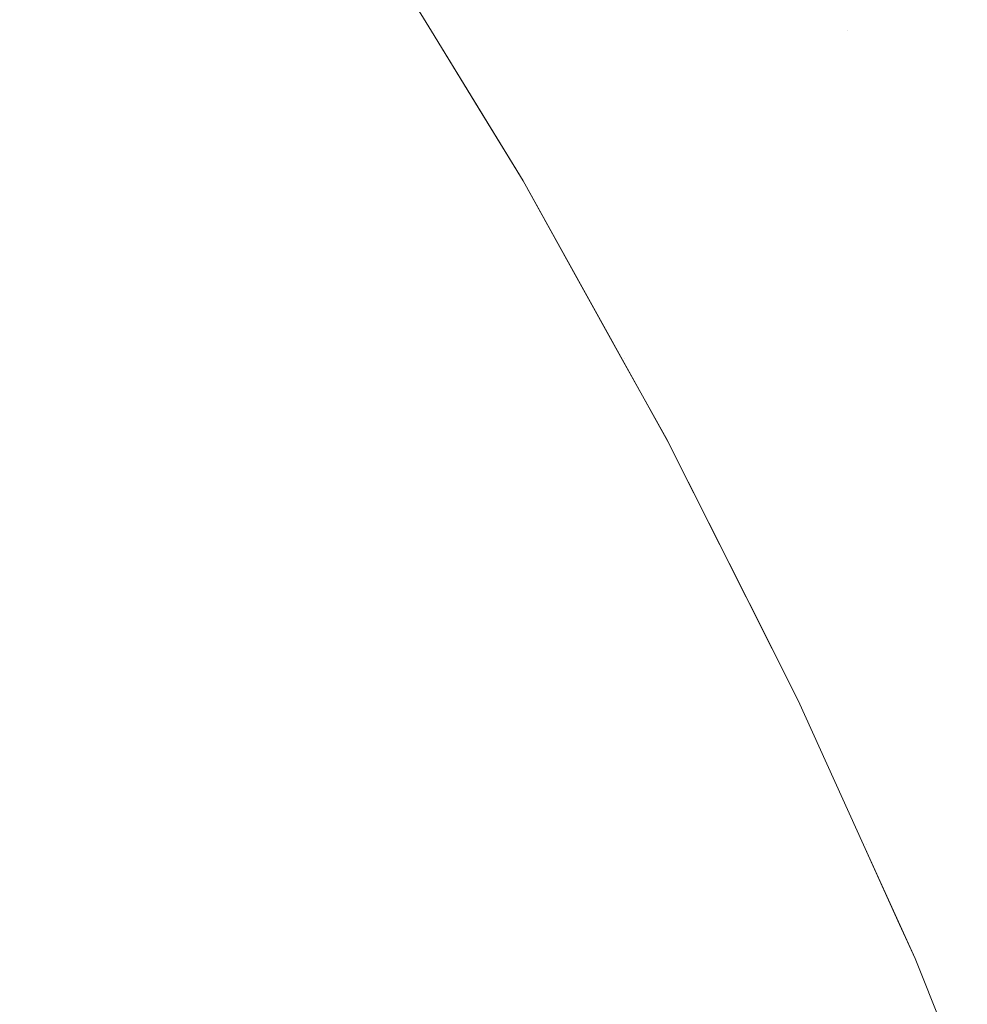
# Model space of a CAD drawing. Header units: centimetres. Extents: x -35.1 to 36.2, y 3.4 to 5.2.
# Tile 178 of 256: x -11.1588 to -11.1472, y 5.1301 to 5.1421. Entities that reach past the tile are written whole.
import ezdxf

# ---------------------------------------------------------------- set-up
doc = ezdxf.new("R2010")
doc.units = ezdxf.units.CM
doc.header["$LTSCALE"] = 2.54
doc.layers.add('Lucido design-1', color=7, linetype='Continuous')

# ---------------------------------------------------------------- blocks, each defined once
blk = doc.blocks.new('Gruppo-4-1')
at = {"color": 7, "linetype": 'Continuous', "lineweight": 9}
for points, invisible_edges in [([(-11.15461, 5.143372, -1872.715514), (-11.155019, 5.144032, -1872.713794), (-11.153741, 5.142016, -1872.713809)], 11), ([(-11.155019, 5.144032, -1872.713794), (-11.154965, 5.144032, -1872.712074), (-11.153687, 5.142016, -1872.712104), (-11.153741, 5.142016, -1872.713809)], 15), ([(-11.153598, 5.142016, -1872.7104), (-11.153687, 5.142016, -1872.712104), (-11.154965, 5.144032, -1872.712074), (-11.154875, 5.144032, -1872.710355)], 15), ([(-11.154875, 5.144032, -1872.710355), (-11.154749, 5.144032, -1872.708639), (-11.153474, 5.142016, -1872.708698), (-11.153598, 5.142016, -1872.7104)], 15), ([(-11.153314, 5.142016, -1872.706999), (-11.153474, 5.142016, -1872.708698), (-11.154749, 5.144032, -1872.708639), (-11.154588, 5.144032, -1872.706925)], 15), ([(-11.154588, 5.144032, -1872.706925), (-11.154391, 5.144032, -1872.705214), (-11.153118, 5.142016, -1872.705303), (-11.153314, 5.142016, -1872.706999)], 15), ([(-11.152888, 5.142016, -1872.703611), (-11.153118, 5.142016, -1872.705303), (-11.154391, 5.144032, -1872.705214), (-11.154158, 5.144032, -1872.703506)], 15), ([(-11.154158, 5.144032, -1872.703506), (-11.15389, 5.144032, -1872.701804), (-11.152622, 5.142016, -1872.701923), (-11.152888, 5.142016, -1872.703611)], 15), ([(-11.152322, 5.142016, -1872.700239), (-11.152622, 5.142016, -1872.701923), (-11.15389, 5.144032, -1872.701804), (-11.153587, 5.144032, -1872.700106)], 15), ([(-11.153587, 5.144032, -1872.700106), (-11.153249, 5.144032, -1872.698413), (-11.151987, 5.142016, -1872.698562), (-11.152322, 5.142016, -1872.700239)], 15), ([(-11.151618, 5.142016, -1872.69689), (-11.151987, 5.142016, -1872.698562), (-11.153249, 5.144032, -1872.698413), (-11.152877, 5.144032, -1872.696727)], 15), ([(-11.152877, 5.144032, -1872.696727), (-11.15247, 5.144032, -1872.695048), (-11.151214, 5.142016, -1872.695225), (-11.151618, 5.142016, -1872.69689)], 15), ([(-11.150777, 5.142016, -1872.693568), (-11.151214, 5.142016, -1872.695225), (-11.15247, 5.144032, -1872.695048), (-11.152029, 5.144032, -1872.693376)], 15), ([(-11.152029, 5.144032, -1872.693376), (-11.151554, 5.144032, -1872.691712), (-11.150306, 5.142016, -1872.691918), (-11.150777, 5.142016, -1872.693568)], 15), ([(-11.149802, 5.142016, -1872.690277), (-11.150306, 5.142016, -1872.691918), (-11.151554, 5.144032, -1872.691712), (-11.151046, 5.144032, -1872.690056)], 15), ([(-11.151046, 5.144032, -1872.690056), (-11.150504, 5.144032, -1872.688409), (-11.149266, 5.142016, -1872.688645), (-11.149802, 5.142016, -1872.690277)], 15), ([(-11.148697, 5.142016, -1872.687022), (-11.149266, 5.142016, -1872.688645), (-11.150504, 5.144032, -1872.688409), (-11.149324, 5.144032, -1872.685145)], 15), ([(-11.149324, 5.144032, -1872.685145), (-11.148095, 5.142016, -1872.685409), (-11.148697, 5.142016, -1872.687022)], 11), ([(-11.148095, 5.142016, -1872.685409), (-11.149324, 5.144032, -1872.685145), (-11.148016, 5.144032, -1872.681924), (-11.146799, 5.142016, -1872.682215)], 15), ([(-11.146799, 5.142016, -1872.682215), (-11.148016, 5.144032, -1872.681924), (-11.146584, 5.144032, -1872.678749), (-11.145379, 5.142016, -1872.679068)], 15), ([(-11.153775, 5.142006, -1872.915514), (-11.15461, 5.143372, -1872.915514), (-11.15461, 5.143372, -1872.715514), (-11.153775, 5.142006, -1872.715514)], 10), ([(-11.153741, 5.142016, -1872.713809), (-11.153775, 5.142006, -1872.715514), (-11.15461, 5.143372, -1872.715514)], 9), ([(-11.15461, 5.143372, -1872.915514), (-11.153775, 5.142006, -1872.915514), (-11.153818, 5.141995, -1872.918638), (-11.154447, 5.143002, -1872.918638)], 14), ([(-11.157246, 5.142011, -1872.93713), (-11.15788, 5.142996, -1872.93713), (-11.157132, 5.143269, -1872.934101), (-11.156494, 5.142277, -1872.934101)], 15), ([(-11.158108, 5.141706, -1872.940129), (-11.158736, 5.142684, -1872.940129), (-11.15788, 5.142996, -1872.93713), (-11.157246, 5.142011, -1872.93713)], 15), ([(-11.154624, 5.14294, -1872.921758), (-11.153996, 5.141934, -1872.921758), (-11.154292, 5.141832, -1872.924868), (-11.154918, 5.142835, -1872.924868)], 15), ([(-11.154447, 5.143002, -1872.918638), (-11.153818, 5.141995, -1872.918638), (-11.153996, 5.141934, -1872.921758), (-11.154624, 5.14294, -1872.921758)], 15), ([(-11.154918, 5.142835, -1872.924868), (-11.154292, 5.141832, -1872.924868), (-11.154704, 5.14169, -1872.927965), (-11.155329, 5.14269, -1872.927965)], 15), ([(-11.159077, 5.141363, -1872.943094), (-11.1597, 5.142333, -1872.943094), (-11.158736, 5.142684, -1872.940129), (-11.158108, 5.141706, -1872.940129)], 15), ([(-11.155329, 5.14269, -1872.927965), (-11.154704, 5.14169, -1872.927965), (-11.155233, 5.141509, -1872.931044), (-11.155855, 5.142504, -1872.931044)], 15), ([(36.079692, 5.142474, -1872.224883), (-34.952766, 5.142474, -1872.224883), (-34.952766, 5.13848, -1872.223126), (36.079692, 5.13848, -1872.223126)], 5), ([(-11.155855, 5.142504, -1872.931044), (-11.155233, 5.141509, -1872.931044), (-11.155876, 5.141287, -1872.934101), (-11.156494, 5.142277, -1872.934101)], 15), ([(-11.156494, 5.142277, -1872.934101), (-11.155876, 5.141287, -1872.934101), (-11.156632, 5.141027, -1872.93713), (-11.157246, 5.142011, -1872.93713)], 15), ([(-11.157246, 5.142011, -1872.93713), (-11.156632, 5.141027, -1872.93713), (-11.157498, 5.140729, -1872.940129), (-11.158108, 5.141706, -1872.940129)], 15), ([(-11.153387, 5.140931, -1872.921758), (-11.153996, 5.141934, -1872.921758), (-11.153818, 5.141995, -1872.918638), (-11.153208, 5.14099, -1872.918638)], 15), ([(-11.153208, 5.14099, -1872.918638), (-11.153818, 5.141995, -1872.918638), (-11.153775, 5.142006, -1872.915514), (-11.153161, 5.141003, -1872.915514)], 11), ([(-11.152658, 5.14018, -1872.715514), (-11.153775, 5.142006, -1872.715514), (-11.153741, 5.142016, -1872.713809)], 10), ([(-11.153161, 5.141003, -1872.915514), (-11.153775, 5.142006, -1872.915514), (-11.153775, 5.142006, -1872.715514), (-11.152658, 5.14018, -1872.715514)], 10), ([(-11.153741, 5.142016, -1872.713809), (-11.15254, 5.140007, -1872.713823), (-11.152658, 5.14018, -1872.715514)], 11), ([(-11.153741, 5.142016, -1872.713809), (-11.153687, 5.142016, -1872.712104), (-11.152487, 5.140007, -1872.712132), (-11.15254, 5.140007, -1872.713823)], 15), ([(-11.152399, 5.140007, -1872.710442), (-11.152487, 5.140007, -1872.712132), (-11.153687, 5.142016, -1872.712104), (-11.153598, 5.142016, -1872.7104)], 15), ([(-11.153598, 5.142016, -1872.7104), (-11.153474, 5.142016, -1872.708698), (-11.152275, 5.140007, -1872.708754), (-11.152399, 5.140007, -1872.710442)], 15), ([(-11.152117, 5.140007, -1872.707069), (-11.152275, 5.140007, -1872.708754), (-11.153474, 5.142016, -1872.708698), (-11.153314, 5.142016, -1872.706999)], 15), ([(-11.153314, 5.142016, -1872.706999), (-11.153118, 5.142016, -1872.705303), (-11.151923, 5.140007, -1872.705387), (-11.152117, 5.140007, -1872.707069)], 15), ([(-11.151694, 5.140007, -1872.703708), (-11.151923, 5.140007, -1872.705387), (-11.153118, 5.142016, -1872.705303), (-11.152888, 5.142016, -1872.703611)], 15), ([(-11.152888, 5.142016, -1872.703611), (-11.152622, 5.142016, -1872.701923), (-11.151431, 5.140007, -1872.702034), (-11.151694, 5.140007, -1872.703708)], 15), ([(-11.151133, 5.140007, -1872.700365), (-11.151431, 5.140007, -1872.702034), (-11.152622, 5.142016, -1872.701923), (-11.152322, 5.142016, -1872.700239)], 15), ([(-11.152322, 5.142016, -1872.700239), (-11.151987, 5.142016, -1872.698562), (-11.150801, 5.140007, -1872.698701), (-11.151133, 5.140007, -1872.700365)], 15), ([(-11.150435, 5.140007, -1872.697043), (-11.150801, 5.140007, -1872.698701), (-11.151987, 5.142016, -1872.698562), (-11.151618, 5.142016, -1872.69689)], 15), ([(-11.151618, 5.142016, -1872.69689), (-11.151214, 5.142016, -1872.695225), (-11.150034, 5.140007, -1872.695392), (-11.150435, 5.140007, -1872.697043)], 15), ([(-11.149601, 5.140007, -1872.693748), (-11.150034, 5.140007, -1872.695392), (-11.151214, 5.142016, -1872.695225), (-11.150777, 5.142016, -1872.693568)], 15), ([(-11.150777, 5.142016, -1872.693568), (-11.150306, 5.142016, -1872.691918), (-11.149134, 5.140007, -1872.692112), (-11.149601, 5.140007, -1872.693748)], 15), ([(-11.148634, 5.140007, -1872.690484), (-11.149134, 5.140007, -1872.692112), (-11.150306, 5.142016, -1872.691918), (-11.149802, 5.142016, -1872.690277)], 15), ([(-11.149802, 5.142016, -1872.690277), (-11.149266, 5.142016, -1872.688645), (-11.148102, 5.140007, -1872.688866), (-11.148634, 5.140007, -1872.690484)], 15), ([(-11.147537, 5.140007, -1872.687256), (-11.148102, 5.140007, -1872.688866), (-11.149266, 5.142016, -1872.688645), (-11.148697, 5.142016, -1872.687022)], 15), ([(-11.148697, 5.142016, -1872.687022), (-11.148095, 5.142016, -1872.685409), (-11.146941, 5.140007, -1872.685657), (-11.147537, 5.140007, -1872.687256)], 15), ([(-11.146314, 5.140007, -1872.684067), (-11.146941, 5.140007, -1872.685657), (-11.148095, 5.142016, -1872.685409), (-11.146799, 5.142016, -1872.682215)], 15), ([(-11.153684, 5.140831, -1872.924868), (-11.154292, 5.141832, -1872.924868), (-11.153996, 5.141934, -1872.921758), (-11.153387, 5.140931, -1872.921758)], 15), ([(-11.154099, 5.140693, -1872.927965), (-11.154704, 5.14169, -1872.927965), (-11.154292, 5.141832, -1872.924868), (-11.153684, 5.140831, -1872.924868)], 15), ([(-11.158108, 5.141706, -1872.940129), (-11.157498, 5.140729, -1872.940129), (-11.158472, 5.140394, -1872.943094), (-11.159077, 5.141363, -1872.943094)], 15), ([(-11.154631, 5.140515, -1872.931044), (-11.155233, 5.141509, -1872.931044), (-11.154704, 5.14169, -1872.927965), (-11.154099, 5.140693, -1872.927965)], 15), ([(-11.155277, 5.140299, -1872.934101), (-11.155876, 5.141287, -1872.934101), (-11.155233, 5.141509, -1872.931044), (-11.154631, 5.140515, -1872.931044)], 15), ([(-11.159077, 5.141363, -1872.943094), (-11.158472, 5.140394, -1872.943094), (-11.159551, 5.140023, -1872.946019), (-11.16015, 5.140983, -1872.946019)], 15), ([(-11.156036, 5.140046, -1872.93713), (-11.156632, 5.141027, -1872.93713), (-11.155876, 5.141287, -1872.934101), (-11.155277, 5.140299, -1872.934101)], 15), ([(-11.156907, 5.139755, -1872.940129), (-11.157498, 5.140729, -1872.940129), (-11.156632, 5.141027, -1872.93713), (-11.156036, 5.140046, -1872.93713)], 15), ([(-11.153161, 5.141003, -1872.915514), (-11.152658, 5.14018, -1872.915514), (-11.152618, 5.139988, -1872.918638), (-11.153208, 5.14099, -1872.918638)], 14), ([(-11.152658, 5.14018, -1872.715514), (-11.152658, 5.14018, -1872.915514), (-11.153161, 5.141003, -1872.915514)], 9), ([(-11.153387, 5.140931, -1872.921758), (-11.152797, 5.13993, -1872.921758), (-11.153096, 5.139833, -1872.924868), (-11.153684, 5.140831, -1872.924868)], 15), ([(-11.153208, 5.14099, -1872.918638), (-11.152618, 5.139988, -1872.918638), (-11.152797, 5.13993, -1872.921758), (-11.153387, 5.140931, -1872.921758)], 15), ([(-11.153684, 5.140831, -1872.924868), (-11.153096, 5.139833, -1872.924868), (-11.153513, 5.139698, -1872.927965), (-11.154099, 5.140693, -1872.927965)], 15), ([(-11.157885, 5.139428, -1872.943094), (-11.158472, 5.140394, -1872.943094), (-11.157498, 5.140729, -1872.940129), (-11.156907, 5.139755, -1872.940129)], 15), ([(-11.154099, 5.140693, -1872.927965), (-11.153513, 5.139698, -1872.927965), (-11.154047, 5.139524, -1872.931044), (-11.154631, 5.140515, -1872.931044)], 15), ([(-11.154631, 5.140515, -1872.931044), (-11.154047, 5.139524, -1872.931044), (-11.154696, 5.139314, -1872.934101), (-11.155277, 5.140299, -1872.934101)], 15), ([(-11.15897, 5.139066, -1872.946019), (-11.159551, 5.140023, -1872.946019), (-11.158472, 5.140394, -1872.943094), (-11.157885, 5.139428, -1872.943094)], 15), ([(-11.155277, 5.140299, -1872.934101), (-11.154696, 5.139314, -1872.934101), (-11.155459, 5.139066, -1872.93713), (-11.156036, 5.140046, -1872.93713)], 15), ([(-11.152658, 5.14018, -1872.715514), (-11.150897, 5.137013, -1872.915514), (-11.151447, 5.138001, -1872.915514)], 9), ([(-11.152658, 5.14018, -1872.715514), (-11.150891, 5.137001, -1872.715514), (-11.150891, 5.137001, -1872.915514), (-11.150897, 5.137013, -1872.915514)], 10), ([(-11.151447, 5.138001, -1872.915514), (-11.152001, 5.138998, -1872.915514), (-11.152658, 5.14018, -1872.915514), (-11.152658, 5.14018, -1872.715514)], 12), ([(-11.151415, 5.138008, -1872.713836), (-11.150891, 5.137001, -1872.715514), (-11.152658, 5.14018, -1872.715514), (-11.15254, 5.140007, -1872.713823)], 13), ([(-11.152046, 5.138988, -1872.918638), (-11.152618, 5.139988, -1872.918638), (-11.152658, 5.14018, -1872.915514), (-11.152001, 5.138998, -1872.915514)], 11), ([(-11.156036, 5.140046, -1872.93713), (-11.155459, 5.139066, -1872.93713), (-11.156334, 5.138783, -1872.940129), (-11.156907, 5.139755, -1872.940129)], 15), ([(-11.152527, 5.138836, -1872.924868), (-11.153096, 5.139833, -1872.924868), (-11.152797, 5.13993, -1872.921758), (-11.152226, 5.138931, -1872.921758)], 15), ([(-11.152226, 5.138931, -1872.921758), (-11.152797, 5.13993, -1872.921758), (-11.152618, 5.139988, -1872.918638), (-11.152046, 5.138988, -1872.918638)], 15), ([(-11.15254, 5.140007, -1872.713823), (-11.152487, 5.140007, -1872.712132), (-11.151362, 5.138008, -1872.712158), (-11.151415, 5.138008, -1872.713836)], 15), ([(-11.151275, 5.138008, -1872.710482), (-11.151362, 5.138008, -1872.712158), (-11.152487, 5.140007, -1872.712132), (-11.152399, 5.140007, -1872.710442)], 15), ([(-11.152399, 5.140007, -1872.710442), (-11.152275, 5.140007, -1872.708754), (-11.151152, 5.138008, -1872.708807), (-11.151275, 5.138008, -1872.710482)], 15), ([(-11.150995, 5.138008, -1872.707135), (-11.151152, 5.138008, -1872.708807), (-11.152275, 5.140007, -1872.708754), (-11.152117, 5.140007, -1872.707069)], 15), ([(-11.152117, 5.140007, -1872.707069), (-11.151923, 5.140007, -1872.705387), (-11.150802, 5.138008, -1872.705466), (-11.150995, 5.138008, -1872.707135)], 15), ([(-11.150575, 5.138008, -1872.7038), (-11.150802, 5.138008, -1872.705466), (-11.151923, 5.140007, -1872.705387), (-11.151694, 5.140007, -1872.703708)], 15), ([(-11.151694, 5.140007, -1872.703708), (-11.151431, 5.140007, -1872.702034), (-11.150314, 5.138008, -1872.702139), (-11.150575, 5.138008, -1872.7038)], 15), ([(-11.150019, 5.138008, -1872.700483), (-11.150314, 5.138008, -1872.702139), (-11.151431, 5.140007, -1872.702034), (-11.151133, 5.140007, -1872.700365)], 15), ([(-11.151133, 5.140007, -1872.700365), (-11.150801, 5.140007, -1872.698701), (-11.149689, 5.138008, -1872.698832), (-11.150019, 5.138008, -1872.700483)], 15), ([(-11.149326, 5.138008, -1872.697187), (-11.149689, 5.138008, -1872.698832), (-11.150801, 5.140007, -1872.698701), (-11.150435, 5.140007, -1872.697043)], 15), ([(-11.150435, 5.140007, -1872.697043), (-11.150034, 5.140007, -1872.695392), (-11.148929, 5.138008, -1872.695549), (-11.149326, 5.138008, -1872.697187)], 15), ([(-11.148498, 5.138008, -1872.693918), (-11.148929, 5.138008, -1872.695549), (-11.150034, 5.140007, -1872.695392), (-11.149601, 5.140007, -1872.693748)], 15), ([(-11.149601, 5.140007, -1872.693748), (-11.149134, 5.140007, -1872.692112), (-11.148035, 5.138008, -1872.692294), (-11.148498, 5.138008, -1872.693918)], 15), ([(-11.147539, 5.138008, -1872.690679), (-11.148035, 5.138008, -1872.692294), (-11.149134, 5.140007, -1872.692112), (-11.148634, 5.140007, -1872.690484)], 15), ([(-11.148634, 5.140007, -1872.690484), (-11.148102, 5.140007, -1872.688866), (-11.147011, 5.138008, -1872.689073), (-11.147539, 5.138008, -1872.690679)], 15), ([(-11.146451, 5.138008, -1872.687476), (-11.147011, 5.138008, -1872.689073), (-11.148102, 5.140007, -1872.688866), (-11.147537, 5.140007, -1872.687256)], 15), ([(-11.147537, 5.140007, -1872.687256), (-11.146941, 5.140007, -1872.685657), (-11.145859, 5.138008, -1872.685889), (-11.146451, 5.138008, -1872.687476)], 15), ([(-11.152945, 5.138705, -1872.927965), (-11.153513, 5.139698, -1872.927965), (-11.153096, 5.139833, -1872.924868), (-11.152527, 5.138836, -1872.924868)], 15), ([(-11.156907, 5.139755, -1872.940129), (-11.156334, 5.138783, -1872.940129), (-11.157318, 5.138464, -1872.943094), (-11.157885, 5.139428, -1872.943094)], 15), ([(-11.153482, 5.138536, -1872.931044), (-11.154047, 5.139524, -1872.931044), (-11.153513, 5.139698, -1872.927965), (-11.152945, 5.138705, -1872.927965)], 15), ([(-11.154134, 5.138331, -1872.934101), (-11.154696, 5.139314, -1872.934101), (-11.154047, 5.139524, -1872.931044), (-11.153482, 5.138536, -1872.931044)], 15), ([(-11.157885, 5.139428, -1872.943094), (-11.157318, 5.138464, -1872.943094), (-11.158407, 5.13811, -1872.946019), (-11.15897, 5.139066, -1872.946019)], 15), ([(-11.154901, 5.138089, -1872.93713), (-11.155459, 5.139066, -1872.93713), (-11.154696, 5.139314, -1872.934101), (-11.154134, 5.138331, -1872.934101)], 15), ([(-11.15897, 5.139066, -1872.946019), (-11.158407, 5.13811, -1872.946019), (-11.159601, 5.137724, -1872.948903), (-11.160158, 5.138669, -1872.948903)], 15), ([(-11.15578, 5.137813, -1872.940129), (-11.156334, 5.138783, -1872.940129), (-11.155459, 5.139066, -1872.93713), (-11.154901, 5.138089, -1872.93713)], 15), ([(-11.152046, 5.138988, -1872.918638), (-11.151493, 5.13799, -1872.918638), (-11.151674, 5.137935, -1872.921758), (-11.152226, 5.138931, -1872.921758)], 15), ([(-11.152001, 5.138998, -1872.915514), (-11.151447, 5.138001, -1872.915514), (-11.151493, 5.13799, -1872.918638), (-11.152046, 5.138988, -1872.918638)], 14), ([(-11.152527, 5.138836, -1872.924868), (-11.151975, 5.137843, -1872.924868), (-11.152396, 5.137714, -1872.927965), (-11.152945, 5.138705, -1872.927965)], 15), ([(-11.152226, 5.138931, -1872.921758), (-11.151674, 5.137935, -1872.921758), (-11.151975, 5.137843, -1872.924868), (-11.152527, 5.138836, -1872.924868)], 15), ([(-11.156768, 5.137502, -1872.943094), (-11.157318, 5.138464, -1872.943094), (-11.156334, 5.138783, -1872.940129), (-11.15578, 5.137813, -1872.940129)], 15), ([(-11.152945, 5.138705, -1872.927965), (-11.152396, 5.137714, -1872.927965), (-11.152935, 5.13755, -1872.931044), (-11.153482, 5.138536, -1872.931044)], 15), ([(36.079692, 5.13848, -1872.223126), (-34.952766, 5.13848, -1872.223126), (-34.952766, 5.134414, -1872.221545), (36.079692, 5.134414, -1872.221545)], 5), ([(-11.153482, 5.138536, -1872.931044), (-11.152935, 5.13755, -1872.931044), (-11.15359, 5.13735, -1872.934101), (-11.154134, 5.138331, -1872.934101)], 15), ([(-11.157863, 5.137157, -1872.946019), (-11.158407, 5.13811, -1872.946019), (-11.157318, 5.138464, -1872.943094), (-11.156768, 5.137502, -1872.943094)], 15), ([(-11.154134, 5.138331, -1872.934101), (-11.15359, 5.13735, -1872.934101), (-11.154361, 5.137115, -1872.93713), (-11.154901, 5.138089, -1872.93713)], 15), ([(-11.159061, 5.13678, -1872.948903), (-11.159601, 5.137724, -1872.948903), (-11.158407, 5.13811, -1872.946019), (-11.157863, 5.137157, -1872.946019)], 15), ([(-11.154901, 5.138089, -1872.93713), (-11.154361, 5.137115, -1872.93713), (-11.155243, 5.136846, -1872.940129), (-11.15578, 5.137813, -1872.940129)], 15), ([(-11.150958, 5.136995, -1872.918638), (-11.151493, 5.13799, -1872.918638), (-11.151447, 5.138001, -1872.915514), (-11.150897, 5.137013, -1872.915514)], 11), ([(-11.151415, 5.138008, -1872.713836), (-11.151362, 5.138008, -1872.712158), (-11.15031, 5.136021, -1872.712183), (-11.150363, 5.136021, -1872.713848)], 15), ([(-11.150363, 5.136021, -1872.713848), (-11.150891, 5.137001, -1872.715514), (-11.151415, 5.138008, -1872.713836)], 11), ([(-11.150223, 5.136021, -1872.710518), (-11.15031, 5.136021, -1872.712183), (-11.151362, 5.138008, -1872.712158), (-11.151275, 5.138008, -1872.710482)], 15), ([(-11.151275, 5.138008, -1872.710482), (-11.151152, 5.138008, -1872.708807), (-11.150102, 5.136021, -1872.708856), (-11.150223, 5.136021, -1872.710518)], 15), ([(-11.149945, 5.136021, -1872.707196), (-11.150102, 5.136021, -1872.708856), (-11.151152, 5.138008, -1872.708807), (-11.150995, 5.138008, -1872.707135)], 15), ([(-11.150995, 5.138008, -1872.707135), (-11.150802, 5.138008, -1872.705466), (-11.149755, 5.136021, -1872.705539), (-11.149945, 5.136021, -1872.707196)], 15), ([(-11.149529, 5.136021, -1872.703886), (-11.149755, 5.136021, -1872.705539), (-11.150802, 5.138008, -1872.705466), (-11.150575, 5.138008, -1872.7038)], 15), ([(-11.150575, 5.138008, -1872.7038), (-11.150314, 5.138008, -1872.702139), (-11.14927, 5.136021, -1872.702237), (-11.149529, 5.136021, -1872.703886)], 15), ([(-11.148977, 5.136021, -1872.700593), (-11.14927, 5.136021, -1872.702237), (-11.150314, 5.138008, -1872.702139), (-11.150019, 5.138008, -1872.700483)], 15), ([(-11.150019, 5.138008, -1872.700483), (-11.149689, 5.138008, -1872.698832), (-11.148649, 5.136021, -1872.698954), (-11.148977, 5.136021, -1872.700593)], 15), ([(-11.148289, 5.136021, -1872.697321), (-11.148649, 5.136021, -1872.698954), (-11.149689, 5.138008, -1872.698832), (-11.149326, 5.138008, -1872.697187)], 15), ([(-11.149326, 5.138008, -1872.697187), (-11.148929, 5.138008, -1872.695549), (-11.147894, 5.136021, -1872.695695), (-11.148289, 5.136021, -1872.697321)], 15), ([(-11.147467, 5.136021, -1872.694076), (-11.147894, 5.136021, -1872.695695), (-11.148929, 5.138008, -1872.695549), (-11.148498, 5.138008, -1872.693918)], 15), ([(-11.148498, 5.138008, -1872.693918), (-11.148035, 5.138008, -1872.692294), (-11.147008, 5.136021, -1872.692464), (-11.147467, 5.136021, -1872.694076)], 15), ([(-11.146515, 5.136021, -1872.690861), (-11.147008, 5.136021, -1872.692464), (-11.148035, 5.138008, -1872.692294), (-11.147539, 5.138008, -1872.690679)], 15), ([(-11.147539, 5.138008, -1872.690679), (-11.147011, 5.138008, -1872.689073), (-11.145991, 5.136021, -1872.689266), (-11.146515, 5.136021, -1872.690861)], 15), ([(-11.151443, 5.136852, -1872.924868), (-11.151975, 5.137843, -1872.924868), (-11.151674, 5.137935, -1872.921758), (-11.15114, 5.136941, -1872.921758)], 15), ([(-11.15114, 5.136941, -1872.921758), (-11.151674, 5.137935, -1872.921758), (-11.151493, 5.13799, -1872.918638), (-11.150958, 5.136995, -1872.918638)], 15), ([(-11.15578, 5.137813, -1872.940129), (-11.155243, 5.136846, -1872.940129), (-11.156236, 5.136543, -1872.943094), (-11.156768, 5.137502, -1872.943094)], 15), ([(-11.151865, 5.136727, -1872.927965), (-11.152396, 5.137714, -1872.927965), (-11.151975, 5.137843, -1872.924868), (-11.151443, 5.136852, -1872.924868)], 15), ([(-11.152406, 5.136567, -1872.931044), (-11.152935, 5.13755, -1872.931044), (-11.152396, 5.137714, -1872.927965), (-11.151865, 5.136727, -1872.927965)], 15), ([(-11.153065, 5.136372, -1872.934101), (-11.15359, 5.13735, -1872.934101), (-11.152935, 5.13755, -1872.931044), (-11.152406, 5.136567, -1872.931044)], 15), ([(-11.156768, 5.137502, -1872.943094), (-11.156236, 5.136543, -1872.943094), (-11.157336, 5.136207, -1872.946019), (-11.157863, 5.137157, -1872.946019)], 15), ([(-11.153838, 5.136143, -1872.93713), (-11.154361, 5.137115, -1872.93713), (-11.15359, 5.13735, -1872.934101), (-11.153065, 5.136372, -1872.934101)], 15), ([(-11.157863, 5.137157, -1872.946019), (-11.157336, 5.136207, -1872.946019), (-11.15854, 5.135839, -1872.948903), (-11.159061, 5.13678, -1872.948903)], 15), ([(-11.154724, 5.135881, -1872.940129), (-11.155243, 5.136846, -1872.940129), (-11.154361, 5.137115, -1872.93713), (-11.153838, 5.136143, -1872.93713)], 15), ([(-11.15114, 5.136941, -1872.921758), (-11.150624, 5.135951, -1872.921758), (-11.150928, 5.135864, -1872.924868), (-11.151443, 5.136852, -1872.924868)], 15), ([(-11.150958, 5.136995, -1872.918638), (-11.150441, 5.136004, -1872.918638), (-11.150624, 5.135951, -1872.921758), (-11.15114, 5.136941, -1872.921758)], 15), ([(-11.150897, 5.137013, -1872.915514), (-11.150891, 5.137001, -1872.915514), (-11.150441, 5.136004, -1872.918638), (-11.150958, 5.136995, -1872.918638)], 14), ([(-11.149896, 5.135024, -1872.915514), (-11.150891, 5.137001, -1872.915514), (-11.150891, 5.137001, -1872.715514), (-11.149299, 5.133838, -1872.715514)], 10), ([(-11.149381, 5.134046, -1872.713859), (-11.149299, 5.133838, -1872.715514), (-11.150891, 5.137001, -1872.715514), (-11.150363, 5.136021, -1872.713848)], 13), ([(-11.149942, 5.135015, -1872.918638), (-11.150441, 5.136004, -1872.918638), (-11.150891, 5.137001, -1872.915514), (-11.149896, 5.135024, -1872.915514)], 11), ([(-11.155721, 5.135586, -1872.943094), (-11.156236, 5.136543, -1872.943094), (-11.155243, 5.136846, -1872.940129), (-11.154724, 5.135881, -1872.940129)], 15), ([(-11.151443, 5.136852, -1872.924868), (-11.150928, 5.135864, -1872.924868), (-11.151352, 5.135742, -1872.927965), (-11.151865, 5.136727, -1872.927965)], 15), ([(-11.159061, 5.13678, -1872.948903), (-11.15854, 5.135839, -1872.948903), (-11.159845, 5.135441, -1872.95174), (-11.160361, 5.136371, -1872.95174)], 15), ([(-11.151865, 5.136727, -1872.927965), (-11.151352, 5.135742, -1872.927965), (-11.151895, 5.135587, -1872.931044), (-11.152406, 5.136567, -1872.931044)], 15), ([(-11.152406, 5.136567, -1872.931044), (-11.151895, 5.135587, -1872.931044), (-11.152556, 5.135397, -1872.934101), (-11.153065, 5.136372, -1872.934101)], 15), ([(-11.156826, 5.135259, -1872.946019), (-11.157336, 5.136207, -1872.946019), (-11.156236, 5.136543, -1872.943094), (-11.155721, 5.135586, -1872.943094)], 15), ([(-11.153065, 5.136372, -1872.934101), (-11.152556, 5.135397, -1872.934101), (-11.153333, 5.135174, -1872.93713), (-11.153838, 5.136143, -1872.93713)], 15), ([(-11.158035, 5.134901, -1872.948903), (-11.15854, 5.135839, -1872.948903), (-11.157336, 5.136207, -1872.946019), (-11.156826, 5.135259, -1872.946019)], 15), ([(-11.153838, 5.136143, -1872.93713), (-11.153333, 5.135174, -1872.93713), (-11.154223, 5.134919, -1872.940129), (-11.154724, 5.135881, -1872.940129)], 15), ([(-11.15043, 5.134879, -1872.924868), (-11.150928, 5.135864, -1872.924868), (-11.150624, 5.135951, -1872.921758), (-11.150125, 5.134964, -1872.921758)], 15), ([(-11.150125, 5.134964, -1872.921758), (-11.150624, 5.135951, -1872.921758), (-11.150441, 5.136004, -1872.918638), (-11.149942, 5.135015, -1872.918638)], 15), ([(-11.150363, 5.136021, -1872.713848), (-11.15031, 5.136021, -1872.712183), (-11.14933, 5.134046, -1872.712206), (-11.149381, 5.134046, -1872.713859)], 15), ([(-11.149243, 5.134046, -1872.710553), (-11.14933, 5.134046, -1872.712206), (-11.15031, 5.136021, -1872.712183), (-11.150223, 5.136021, -1872.710518)], 15), ([(-11.150223, 5.136021, -1872.710518), (-11.150102, 5.136021, -1872.708856), (-11.149122, 5.134046, -1872.708902), (-11.149243, 5.134046, -1872.710553)], 15), ([(-11.148967, 5.134046, -1872.707253), (-11.149122, 5.134046, -1872.708902), (-11.150102, 5.136021, -1872.708856), (-11.149945, 5.136021, -1872.707196)], 15), ([(-11.149945, 5.136021, -1872.707196), (-11.149755, 5.136021, -1872.705539), (-11.148778, 5.134046, -1872.705608), (-11.148967, 5.134046, -1872.707253)], 15), ([(-11.148554, 5.134046, -1872.703966), (-11.148778, 5.134046, -1872.705608), (-11.149755, 5.136021, -1872.705539), (-11.149529, 5.136021, -1872.703886)], 15), ([(-11.149529, 5.136021, -1872.703886), (-11.14927, 5.136021, -1872.702237), (-11.148296, 5.134046, -1872.702328), (-11.148554, 5.134046, -1872.703966)], 15), ([(-11.148005, 5.134046, -1872.700695), (-11.148296, 5.134046, -1872.702328), (-11.14927, 5.136021, -1872.702237), (-11.148977, 5.136021, -1872.700593)], 15), ([(-11.148977, 5.136021, -1872.700593), (-11.148649, 5.136021, -1872.698954), (-11.14768, 5.134046, -1872.699068), (-11.148005, 5.134046, -1872.700695)], 15), ([(-11.147322, 5.134046, -1872.697446), (-11.14768, 5.134046, -1872.699068), (-11.148649, 5.136021, -1872.698954), (-11.148289, 5.136021, -1872.697321)], 15), ([(-11.148289, 5.136021, -1872.697321), (-11.147894, 5.136021, -1872.695695), (-11.14693, 5.134046, -1872.695831), (-11.147322, 5.134046, -1872.697446)], 15), ([(-11.146506, 5.134046, -1872.694223), (-11.14693, 5.134046, -1872.695831), (-11.147894, 5.136021, -1872.695695), (-11.147467, 5.136021, -1872.694076)], 15), ([(-11.147467, 5.136021, -1872.694076), (-11.147008, 5.136021, -1872.692464), (-11.146049, 5.134046, -1872.692623), (-11.146506, 5.134046, -1872.694223)], 15), ([(-11.159346, 5.134514, -1872.95174), (-11.159845, 5.135441, -1872.95174), (-11.15854, 5.135839, -1872.948903), (-11.158035, 5.134901, -1872.948903)], 15), ([(-11.154724, 5.135881, -1872.940129), (-11.154223, 5.134919, -1872.940129), (-11.155224, 5.134632, -1872.943094), (-11.155721, 5.135586, -1872.943094)], 15), ([(-11.150856, 5.134761, -1872.927965), (-11.151352, 5.135742, -1872.927965), (-11.150928, 5.135864, -1872.924868), (-11.15043, 5.134879, -1872.924868)], 15), ([(-11.151402, 5.13461, -1872.931044), (-11.151895, 5.135587, -1872.931044), (-11.151352, 5.135742, -1872.927965), (-11.150856, 5.134761, -1872.927965)], 15), ([(-11.155721, 5.135586, -1872.943094), (-11.155224, 5.134632, -1872.943094), (-11.156333, 5.134314, -1872.946019), (-11.156826, 5.135259, -1872.946019)], 15), ([(-11.152066, 5.134425, -1872.934101), (-11.152556, 5.135397, -1872.934101), (-11.151895, 5.135587, -1872.931044), (-11.151402, 5.13461, -1872.931044)], 15), ([(-11.152845, 5.134209, -1872.93713), (-11.153333, 5.135174, -1872.93713), (-11.152556, 5.135397, -1872.934101), (-11.152066, 5.134425, -1872.934101)], 15), ([(-11.156826, 5.135259, -1872.946019), (-11.156333, 5.134314, -1872.946019), (-11.157548, 5.133966, -1872.948903), (-11.158035, 5.134901, -1872.948903)], 15), ([(-11.153739, 5.133961, -1872.940129), (-11.154223, 5.134919, -1872.940129), (-11.153333, 5.135174, -1872.93713), (-11.152845, 5.134209, -1872.93713)], 15), ([(-11.149942, 5.135015, -1872.918638), (-11.14946, 5.13403, -1872.918638), (-11.149644, 5.13398, -1872.921758), (-11.150125, 5.134964, -1872.921758)], 15), ([(-11.149896, 5.135024, -1872.915514), (-11.149403, 5.134044, -1872.915514), (-11.14946, 5.13403, -1872.918638), (-11.149942, 5.135015, -1872.918638)], 14), ([(-11.149299, 5.133838, -1872.715514), (-11.149299, 5.133838, -1872.915514), (-11.149403, 5.134044, -1872.915514), (-11.149896, 5.135024, -1872.915514)], 9), ([(-11.158035, 5.134901, -1872.948903), (-11.157548, 5.133966, -1872.948903), (-11.158864, 5.133589, -1872.95174), (-11.159346, 5.134514, -1872.95174)], 15), ([(-11.154744, 5.133682, -1872.943094), (-11.155224, 5.134632, -1872.943094), (-11.154223, 5.134919, -1872.940129), (-11.153739, 5.133961, -1872.940129)], 15), ([(-11.15043, 5.134879, -1872.924868), (-11.149951, 5.133898, -1872.924868), (-11.150378, 5.133783, -1872.927965), (-11.150856, 5.134761, -1872.927965)], 15), ([(-11.150125, 5.134964, -1872.921758), (-11.149644, 5.13398, -1872.921758), (-11.149951, 5.133898, -1872.924868), (-11.15043, 5.134879, -1872.924868)], 15), ([(-11.150856, 5.134761, -1872.927965), (-11.150378, 5.133783, -1872.927965), (-11.150926, 5.133636, -1872.931044), (-11.151402, 5.13461, -1872.931044)], 15), ([(-11.155858, 5.133372, -1872.946019), (-11.156333, 5.134314, -1872.946019), (-11.155224, 5.134632, -1872.943094), (-11.154744, 5.133682, -1872.943094)], 15), ([(-11.151402, 5.13461, -1872.931044), (-11.150926, 5.133636, -1872.931044), (-11.151592, 5.133457, -1872.934101), (-11.152066, 5.134425, -1872.934101)], 15), ([(36.079692, 5.134414, -1872.221545), (-34.952766, 5.134414, -1872.221545), (-34.952766, 5.130283, -1872.220142), (36.079692, 5.130283, -1872.220142)], 5), ([(-11.152066, 5.134425, -1872.934101), (-11.151592, 5.133457, -1872.934101), (-11.152375, 5.133246, -1872.93713), (-11.152845, 5.134209, -1872.93713)], 15), ([(-11.157077, 5.133034, -1872.948903), (-11.157548, 5.133966, -1872.948903), (-11.156333, 5.134314, -1872.946019), (-11.155858, 5.133372, -1872.946019)], 15), ([(-11.152845, 5.134209, -1872.93713), (-11.152375, 5.133246, -1872.93713), (-11.153272, 5.133005, -1872.940129), (-11.153739, 5.133961, -1872.940129)], 15), ([(-11.149181, 5.133, -1872.921758), (-11.149644, 5.13398, -1872.921758), (-11.14946, 5.13403, -1872.918638), (-11.148996, 5.133048, -1872.918638)], 15), ([(-11.148996, 5.133048, -1872.918638), (-11.14946, 5.13403, -1872.918638), (-11.149403, 5.134044, -1872.915514), (-11.149299, 5.133838, -1872.915514)], 11), ([(-11.149381, 5.134046, -1872.713859), (-11.14933, 5.134046, -1872.712206), (-11.148418, 5.132086, -1872.712227), (-11.148469, 5.132086, -1872.71387)], 15), ([(-11.149299, 5.133838, -1872.715514), (-11.149381, 5.134046, -1872.713859), (-11.148469, 5.132086, -1872.71387)], 11), ([(-11.148332, 5.132086, -1872.710585), (-11.148418, 5.132086, -1872.712227), (-11.14933, 5.134046, -1872.712206), (-11.149243, 5.134046, -1872.710553)], 15), ([(-11.149243, 5.134046, -1872.710553), (-11.149122, 5.134046, -1872.708902), (-11.148212, 5.132086, -1872.708944), (-11.148332, 5.132086, -1872.710585)], 15), ([(-11.148057, 5.132086, -1872.707307), (-11.148212, 5.132086, -1872.708944), (-11.149122, 5.134046, -1872.708902), (-11.148967, 5.134046, -1872.707253)], 15), ([(-11.148967, 5.134046, -1872.707253), (-11.148778, 5.134046, -1872.705608), (-11.147869, 5.132086, -1872.705672), (-11.148057, 5.132086, -1872.707307)], 15), ([(-11.147647, 5.132086, -1872.70404), (-11.147869, 5.132086, -1872.705672), (-11.148778, 5.134046, -1872.705608), (-11.148554, 5.134046, -1872.703966)], 15), ([(-11.148554, 5.134046, -1872.703966), (-11.148296, 5.134046, -1872.702328), (-11.147391, 5.132086, -1872.702413), (-11.147647, 5.132086, -1872.70404)], 15), ([(-11.147102, 5.132086, -1872.700791), (-11.147391, 5.132086, -1872.702413), (-11.148296, 5.134046, -1872.702328), (-11.148005, 5.134046, -1872.700695)], 15), ([(-11.148005, 5.134046, -1872.700695), (-11.14768, 5.134046, -1872.699068), (-11.146779, 5.132086, -1872.699174), (-11.147102, 5.132086, -1872.700791)], 15), ([(-11.146423, 5.132086, -1872.697563), (-11.146779, 5.132086, -1872.699174), (-11.14768, 5.134046, -1872.699068), (-11.147322, 5.134046, -1872.697446)], 15), ([(-11.147322, 5.134046, -1872.697446), (-11.14693, 5.134046, -1872.695831), (-11.146034, 5.132086, -1872.695958), (-11.146423, 5.132086, -1872.697563)], 15), ([(-11.158398, 5.132667, -1872.95174), (-11.158864, 5.133589, -1872.95174), (-11.157548, 5.133966, -1872.948903), (-11.157077, 5.133034, -1872.948903)], 15), ([(-11.153739, 5.133961, -1872.940129), (-11.153272, 5.133005, -1872.940129), (-11.154281, 5.132734, -1872.943094), (-11.154744, 5.133682, -1872.943094)], 15), ([(-11.149488, 5.13292, -1872.924868), (-11.149951, 5.133898, -1872.924868), (-11.149644, 5.13398, -1872.921758), (-11.149181, 5.133, -1872.921758)], 15), ([(-11.149917, 5.132809, -1872.927965), (-11.150378, 5.133783, -1872.927965), (-11.149951, 5.133898, -1872.924868), (-11.149488, 5.13292, -1872.924868)], 15), ([(-11.148063, 5.131108, -1872.915514), (-11.149299, 5.133838, -1872.715514), (-11.148502, 5.132079, -1872.715514)], 9), ([(-11.148063, 5.131108, -1872.915514), (-11.148502, 5.132079, -1872.915514), (-11.149299, 5.133838, -1872.915514), (-11.149299, 5.133838, -1872.715514)], 12), ([(-11.148469, 5.132086, -1872.71387), (-11.148502, 5.132079, -1872.715514), (-11.149299, 5.133838, -1872.715514)], 9), ([(-11.149299, 5.133838, -1872.915514), (-11.148502, 5.132079, -1872.915514), (-11.148548, 5.13207, -1872.918638), (-11.148996, 5.133048, -1872.918638)], 14), ([(-11.154744, 5.133682, -1872.943094), (-11.154281, 5.132734, -1872.943094), (-11.155399, 5.132434, -1872.946019), (-11.155858, 5.133372, -1872.946019)], 15), ([(-11.150467, 5.132666, -1872.931044), (-11.150926, 5.133636, -1872.931044), (-11.150378, 5.133783, -1872.927965), (-11.149917, 5.132809, -1872.927965)], 15), ([(-11.159818, 5.132273, -1872.954529), (-11.160278, 5.133183, -1872.954529), (-11.158864, 5.133589, -1872.95174), (-11.158398, 5.132667, -1872.95174)], 15), ([(-11.151136, 5.132492, -1872.934101), (-11.151592, 5.133457, -1872.934101), (-11.150926, 5.133636, -1872.931044), (-11.150467, 5.132666, -1872.931044)], 15), ([(-11.151921, 5.132288, -1872.93713), (-11.152375, 5.133246, -1872.93713), (-11.151592, 5.133457, -1872.934101), (-11.151136, 5.132492, -1872.934101)], 15), ([(-11.155858, 5.133372, -1872.946019), (-11.155399, 5.132434, -1872.946019), (-11.156623, 5.132105, -1872.948903), (-11.157077, 5.133034, -1872.948903)], 15), ([(-11.152822, 5.132053, -1872.940129), (-11.153272, 5.133005, -1872.940129), (-11.152375, 5.133246, -1872.93713), (-11.151921, 5.132288, -1872.93713)], 15), ([(-11.157077, 5.133034, -1872.948903), (-11.156623, 5.132105, -1872.948903), (-11.157949, 5.131748, -1872.95174), (-11.158398, 5.132667, -1872.95174)], 15), ([(-11.153834, 5.13179, -1872.943094), (-11.154281, 5.132734, -1872.943094), (-11.153272, 5.133005, -1872.940129), (-11.152822, 5.132053, -1872.940129)], 15), ([(-11.149181, 5.133, -1872.921758), (-11.148734, 5.132024, -1872.921758), (-11.149042, 5.131946, -1872.924868), (-11.149488, 5.13292, -1872.924868)], 15), ([(-11.148996, 5.133048, -1872.918638), (-11.148548, 5.13207, -1872.918638), (-11.148734, 5.132024, -1872.921758), (-11.149181, 5.133, -1872.921758)], 15), ([(-11.149488, 5.13292, -1872.924868), (-11.149042, 5.131946, -1872.924868), (-11.149473, 5.131838, -1872.927965), (-11.149917, 5.132809, -1872.927965)], 15), ([(-11.154956, 5.131498, -1872.946019), (-11.155399, 5.132434, -1872.946019), (-11.154281, 5.132734, -1872.943094), (-11.153834, 5.13179, -1872.943094)], 15), ([(-11.149917, 5.132809, -1872.927965), (-11.149473, 5.131838, -1872.927965), (-11.150025, 5.131699, -1872.931044), (-11.150467, 5.132666, -1872.931044)], 15), ([(-11.158398, 5.132667, -1872.95174), (-11.157949, 5.131748, -1872.95174), (-11.159375, 5.131365, -1872.954529), (-11.159818, 5.132273, -1872.954529)], 15), ([(-11.150467, 5.132666, -1872.931044), (-11.150025, 5.131699, -1872.931044), (-11.150696, 5.13153, -1872.934101), (-11.151136, 5.132492, -1872.934101)], 15), ([(-11.151136, 5.132492, -1872.934101), (-11.150696, 5.13153, -1872.934101), (-11.151484, 5.131332, -1872.93713), (-11.151921, 5.132288, -1872.93713)], 15), ([(-11.156185, 5.131179, -1872.948903), (-11.156623, 5.132105, -1872.948903), (-11.155399, 5.132434, -1872.946019), (-11.154956, 5.131498, -1872.946019)], 15), ([(-11.151921, 5.132288, -1872.93713), (-11.151484, 5.131332, -1872.93713), (-11.152388, 5.131105, -1872.940129), (-11.152822, 5.132053, -1872.940129)], 15), ([(-11.157516, 5.130833, -1872.95174), (-11.157949, 5.131748, -1872.95174), (-11.156623, 5.132105, -1872.948903), (-11.156185, 5.131179, -1872.948903)], 15), ([(-11.152822, 5.132053, -1872.940129), (-11.152388, 5.131105, -1872.940129), (-11.153404, 5.13085, -1872.943094), (-11.153834, 5.13179, -1872.943094)], 15), ([(-11.148613, 5.130976, -1872.924868), (-11.149042, 5.131946, -1872.924868), (-11.148734, 5.132024, -1872.921758), (-11.148304, 5.131051, -1872.921758)], 15), ([(-11.148304, 5.131051, -1872.921758), (-11.148734, 5.132024, -1872.921758), (-11.148548, 5.13207, -1872.918638), (-11.148117, 5.131096, -1872.918638)], 15), ([(-11.148117, 5.131096, -1872.918638), (-11.148548, 5.13207, -1872.918638), (-11.148502, 5.132079, -1872.915514), (-11.148063, 5.131108, -1872.915514)], 11), ([(-11.147874, 5.130691, -1872.715514), (-11.148502, 5.132079, -1872.715514), (-11.148469, 5.132086, -1872.71387)], 10), ([(-11.148502, 5.132079, -1872.715514), (-11.147874, 5.130691, -1872.715514), (-11.147874, 5.130691, -1872.915514), (-11.148063, 5.131108, -1872.915514)], 10), ([(-11.148469, 5.132086, -1872.71387), (-11.147624, 5.130141, -1872.71388), (-11.147874, 5.130691, -1872.715514)], 11), ([(-11.148469, 5.132086, -1872.71387), (-11.148418, 5.132086, -1872.712227), (-11.147573, 5.130141, -1872.712247), (-11.147624, 5.130141, -1872.71388)], 15), ([(-11.147487, 5.130141, -1872.710614), (-11.147573, 5.130141, -1872.712247), (-11.148418, 5.132086, -1872.712227), (-11.148332, 5.132086, -1872.710585)], 15), ([(-11.148332, 5.132086, -1872.710585), (-11.148212, 5.132086, -1872.708944), (-11.147368, 5.130141, -1872.708984), (-11.147487, 5.130141, -1872.710614)], 15), ([(-11.147215, 5.130141, -1872.707356), (-11.147368, 5.130141, -1872.708984), (-11.148212, 5.132086, -1872.708944), (-11.148057, 5.132086, -1872.707307)], 15), ([(-11.148057, 5.132086, -1872.707307), (-11.147869, 5.132086, -1872.705672), (-11.147027, 5.130141, -1872.705731), (-11.147215, 5.130141, -1872.707356)], 15), ([(-11.146807, 5.130141, -1872.704109), (-11.147027, 5.130141, -1872.705731), (-11.147869, 5.132086, -1872.705672), (-11.147647, 5.132086, -1872.70404)], 15), ([(-11.147647, 5.132086, -1872.70404), (-11.147391, 5.132086, -1872.702413), (-11.146552, 5.130141, -1872.702492), (-11.146807, 5.130141, -1872.704109)], 15), ([(-11.146264, 5.130141, -1872.700879), (-11.146552, 5.130141, -1872.702492), (-11.147391, 5.132086, -1872.702413), (-11.147102, 5.132086, -1872.700791)], 15), ([(-11.149045, 5.130871, -1872.927965), (-11.149473, 5.131838, -1872.927965), (-11.149042, 5.131946, -1872.924868), (-11.148613, 5.130976, -1872.924868)], 15), ([(-11.158947, 5.130461, -1872.954529), (-11.159375, 5.131365, -1872.954529), (-11.157949, 5.131748, -1872.95174), (-11.157516, 5.130833, -1872.95174)], 15), ([(-11.153834, 5.13179, -1872.943094), (-11.153404, 5.13085, -1872.943094), (-11.15453, 5.130567, -1872.946019), (-11.154956, 5.131498, -1872.946019)], 15), ([(-11.149599, 5.130736, -1872.931044), (-11.150025, 5.131699, -1872.931044), (-11.149473, 5.131838, -1872.927965), (-11.149045, 5.130871, -1872.927965)], 15), ([(-11.150272, 5.130573, -1872.934101), (-11.150696, 5.13153, -1872.934101), (-11.150025, 5.131699, -1872.931044), (-11.149599, 5.130736, -1872.931044)], 15), ([(-11.151063, 5.130381, -1872.93713), (-11.151484, 5.131332, -1872.93713), (-11.150696, 5.13153, -1872.934101), (-11.150272, 5.130573, -1872.934101)], 15), ([(-11.154956, 5.131498, -1872.946019), (-11.15453, 5.130567, -1872.946019), (-11.155763, 5.130257, -1872.948903), (-11.156185, 5.131179, -1872.948903)], 15), ([(-11.15197, 5.13016, -1872.940129), (-11.152388, 5.131105, -1872.940129), (-11.151484, 5.131332, -1872.93713), (-11.151063, 5.130381, -1872.93713)], 15), ([(-11.156185, 5.131179, -1872.948903), (-11.155763, 5.130257, -1872.948903), (-11.157099, 5.129921, -1872.95174), (-11.157516, 5.130833, -1872.95174)], 15), ([(-11.15299, 5.129913, -1872.943094), (-11.153404, 5.13085, -1872.943094), (-11.152388, 5.131105, -1872.940129), (-11.15197, 5.13016, -1872.940129)], 15), ([(-11.148304, 5.131051, -1872.921758), (-11.14789, 5.130082, -1872.921758), (-11.148201, 5.130009, -1872.924868), (-11.148613, 5.130976, -1872.924868)], 15), ([(-11.148117, 5.131096, -1872.918638), (-11.147703, 5.130126, -1872.918638), (-11.14789, 5.130082, -1872.921758), (-11.148304, 5.131051, -1872.921758)], 15), ([(-11.148063, 5.131108, -1872.915514), (-11.147874, 5.130691, -1872.915514), (-11.147703, 5.130126, -1872.918638), (-11.148117, 5.131096, -1872.918638)], 14), ([(-11.148613, 5.130976, -1872.924868), (-11.148201, 5.130009, -1872.924868), (-11.148634, 5.129908, -1872.927965), (-11.149045, 5.130871, -1872.927965)], 15), ([(-11.157516, 5.130833, -1872.95174), (-11.157099, 5.129921, -1872.95174), (-11.158535, 5.12956, -1872.954529), (-11.158947, 5.130461, -1872.954529)], 15), ([(-11.154119, 5.129638, -1872.946019), (-11.15453, 5.130567, -1872.946019), (-11.153404, 5.13085, -1872.943094), (-11.15299, 5.129913, -1872.943094)], 15), ([(-11.149045, 5.130871, -1872.927965), (-11.148634, 5.129908, -1872.927965), (-11.14919, 5.129778, -1872.931044), (-11.149599, 5.130736, -1872.931044)], 15), ([(-11.149599, 5.130736, -1872.931044), (-11.14919, 5.129778, -1872.931044), (-11.149865, 5.129619, -1872.934101), (-11.150272, 5.130573, -1872.934101)], 15), ([(-11.146871, 5.128208, -1872.915514), (-11.147259, 5.129168, -1872.915514), (-11.147874, 5.130691, -1872.715514), (-11.146609, 5.127561, -1872.715514)], 10), ([(-11.147259, 5.129168, -1872.915514), (-11.147874, 5.130691, -1872.915514), (-11.147874, 5.130691, -1872.715514)], 10), ([(-11.146843, 5.128212, -1872.713889), (-11.146609, 5.127561, -1872.715514), (-11.147874, 5.130691, -1872.715514), (-11.147624, 5.130141, -1872.71388)], 13), ([(-11.147305, 5.12916, -1872.918638), (-11.147703, 5.130126, -1872.918638), (-11.147874, 5.130691, -1872.915514), (-11.147259, 5.129168, -1872.915514)], 11), ([(-11.155356, 5.129338, -1872.948903), (-11.155763, 5.130257, -1872.948903), (-11.15453, 5.130567, -1872.946019), (-11.154119, 5.129638, -1872.946019)], 15), ([(-11.150272, 5.130573, -1872.934101), (-11.149865, 5.129619, -1872.934101), (-11.150659, 5.129433, -1872.93713), (-11.151063, 5.130381, -1872.93713)], 15), ([(-11.158947, 5.130461, -1872.954529), (-11.158535, 5.12956, -1872.954529), (-11.160067, 5.129175, -1872.957266)], 11), ([(-11.151063, 5.130381, -1872.93713), (-11.150659, 5.129433, -1872.93713), (-11.151568, 5.12922, -1872.940129), (-11.15197, 5.13016, -1872.940129)], 15), ([(36.079692, 5.130283, -1872.220142), (-34.952766, 5.130283, -1872.220142), (-34.952766, 5.126094, -1872.218921), (36.079692, 5.126094, -1872.218921)], 5), ([(-11.156697, 5.129012, -1872.95174), (-11.157099, 5.129921, -1872.95174), (-11.155763, 5.130257, -1872.948903), (-11.155356, 5.129338, -1872.948903)], 15), ([(-11.15197, 5.13016, -1872.940129), (-11.151568, 5.12922, -1872.940129), (-11.152591, 5.12898, -1872.943094), (-11.15299, 5.129913, -1872.943094)], 15), ([(-11.147624, 5.130141, -1872.71388), (-11.147573, 5.130141, -1872.712247), (-11.146792, 5.128212, -1872.712265), (-11.146843, 5.128212, -1872.713889)], 15), ([(-11.146707, 5.128212, -1872.710642), (-11.146792, 5.128212, -1872.712265), (-11.147573, 5.130141, -1872.712247), (-11.147487, 5.130141, -1872.710614)], 15), ([(-11.147487, 5.130141, -1872.710614), (-11.147368, 5.130141, -1872.708984), (-11.146589, 5.128212, -1872.70902), (-11.146707, 5.128212, -1872.710642)], 15), ([(-11.146436, 5.128212, -1872.707401), (-11.146589, 5.128212, -1872.70902), (-11.147368, 5.130141, -1872.708984), (-11.147215, 5.130141, -1872.707356)], 15)]:
    blk.add_3dface(points, dxfattribs=dict(at, invisible_edges=invisible_edges))

msp = doc.modelspace()

# ---------------------------------------------------------------- block references
at = {"layer": 'Lucido design-1', "color": 7}
msp.add_blockref('Gruppo-4-1', (0, 0), dxfattribs=at)

doc.saveas('drawing.dxf')
